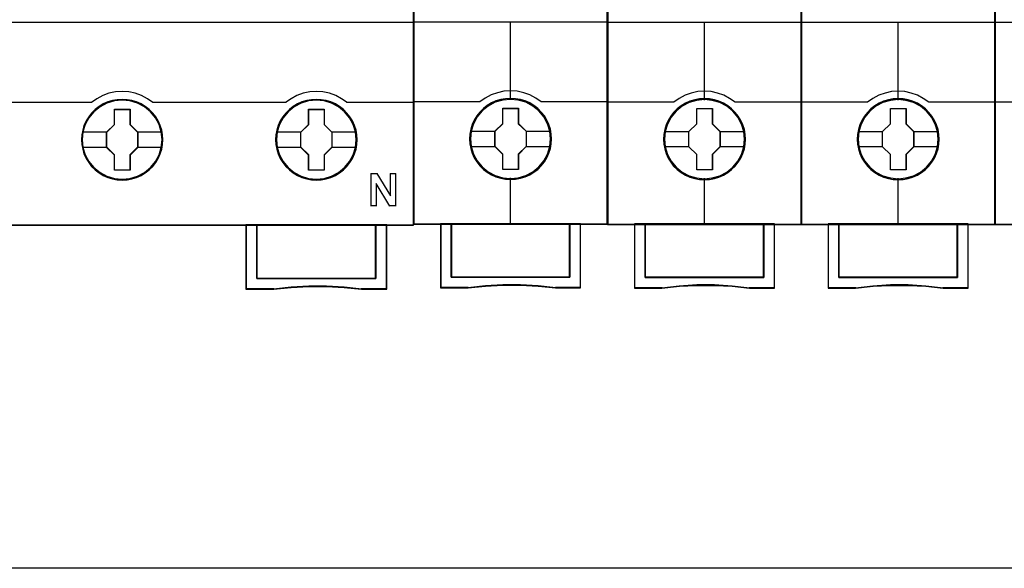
# Model space of a CAD drawing. Header units: millimetres. Extents: x 203 to 3426, y 719 to 2381.
# Tile 18 of 185: x 2520 to 2530, y 1078 to 1083. Entities that reach past the tile are written whole.
import ezdxf

# ---------------------------------------------------------------- set-up
doc = ezdxf.new("R2010")
doc.units = ezdxf.units.MM
doc.layers.add('45', color=7, linetype='Continuous')
doc.layers.add('E_Legrand_obudowy', color=7, linetype='Continuous')

# ---------------------------------------------------------------- blocks, each defined once
blk = doc.blocks.new('XL3 160 wnękowa 6x24M')
at = {"layer": 'E_Legrand_obudowy'}
blk.add_lwpolyline([(256.553, -721.825), (-257.679, -721.825)], dxfattribs=at)
blk = doc.blocks.new('P304 TX3')
at = {"layer": '45', "color": 139}
for points in [[(72.05327, 41.032708), (-0.0215, 41.032708), (-0.0215, -41.032709), (72.05327, -41.032709), (72.05327, 41.032708)], [(72.05327, 41.032708), (-0.0215, 41.032708), (-0.0215, -41.032709), (72.05327, -41.032709), (72.05327, 41.032708)], [(72.03177, 41.011153), (0, 41.011153), (0, -41.011153), (72.03177, -41.011153), (72.03177, 41.011153)], [(48.729481, -33.112927), (48.656651, -32.393663), (48.449366, -31.707597), (48.102023, -31.071325), (47.637031, -30.518045), (47.082402, -30.064356), (46.438136, -29.726855), (45.74345, -29.516609), (45.020752, -29.450215), (44.298054, -29.516609), (43.597765, -29.726855), (42.964704, -30.064356), (42.398871, -30.518045), (41.933879, -31.071325), (41.592138, -31.707597), (41.384852, -32.393663), (41.312022, -33.112927), (41.384852, -33.821125), (41.592138, -34.512725), (41.933879, -35.143464), (42.398871, -35.696744), (42.964704, -36.150433), (43.597765, -36.487934), (44.298054, -36.69818), (45.020752, -36.770107), (45.74345, -36.69818), (46.438136, -36.487934), (47.082402, -36.150433), (47.637031, -35.696744), (48.102023, -35.143464), (48.449366, -34.512725), (48.656651, -33.821125), (48.729481, -33.112927)], [(48.724106, -33.107466), (48.651272, -32.388217), (48.443974, -31.707696), (48.102212, -31.071437), (47.642794, -30.512635), (47.076926, -30.058955), (46.438223, -29.721461), (45.737892, -29.511218), (45.015149, -29.444826), (44.292407, -29.511218), (43.60328, -29.721461), (42.958975, -30.058955), (42.39871, -30.512635), (41.939292, -31.071437), (41.59753, -31.707696), (41.384629, -32.388217), (41.317397, -33.107466), (41.384629, -33.821183), (41.59753, -34.507237), (41.939292, -35.137963), (42.39871, -35.691232), (42.958975, -36.144913), (43.60328, -36.48794), (44.292407, -36.698182), (45.015149, -36.770107), (45.737892, -36.698182), (46.438223, -36.48794), (47.076926, -36.144913), (47.642794, -35.691232), (48.102212, -35.137963), (48.443974, -34.507237), (48.651272, -33.821183), (48.724106, -33.107466)], [(66.735632, -33.107466), (66.6628, -32.388217), (66.455508, -31.707696), (66.113757, -31.071437), (65.654353, -30.512635), (65.088502, -30.058955), (64.444217, -29.721461), (63.749509, -29.511218), (63.026789, -29.444826), (62.304069, -29.511218), (61.614963, -29.721461), (60.970678, -30.058955), (60.41043, -30.512635), (59.951026, -31.071437), (59.609275, -31.707696), (59.390778, -32.388217), (59.323548, -33.107466), (59.390778, -33.821183), (59.609275, -34.507237), (59.951026, -35.137963), (60.41043, -35.691232), (60.970678, -36.144913), (61.614963, -36.48794), (62.304069, -36.698182), (63.026789, -36.770107), (63.749509, -36.698182), (64.444217, -36.48794), (65.088502, -36.144913), (65.654353, -35.691232), (66.113757, -35.137963), (66.455508, -34.507237), (66.6628, -33.821183), (66.735632, -33.107466)], [(66.735632, -33.112927), (66.6628, -32.393663), (66.455508, -31.707597), (66.113757, -31.071325), (65.648751, -30.518045), (65.094105, -30.064356), (64.449819, -29.726855), (63.749509, -29.516609), (63.032391, -29.450215), (62.309671, -29.516609), (61.609361, -29.726855), (60.97628, -30.064356), (60.41043, -30.518045), (59.945424, -31.071325), (59.603672, -31.707597), (59.39638, -32.393663), (59.323548, -33.112927), (59.39638, -33.821125), (59.603672, -34.512725), (59.945424, -35.143464), (60.41043, -35.696744), (60.97628, -36.150433), (61.609361, -36.487934), (62.309671, -36.69818), (63.032391, -36.770107), (63.749509, -36.69818), (64.449819, -36.487934), (65.094105, -36.150433), (65.648751, -35.696744), (66.113757, -35.143464), (66.455508, -34.512725), (66.6628, -33.821125), (66.735632, -33.112927)]]:
    blk.add_lwpolyline(points, close=True, dxfattribs=at)
for points in [[(-0.0215, -22.218342), (72.05327, -22.218342)], [(47.873069, -29.669363), (47.367896, -29.313597), (46.823432, -29.020951), (46.234063, -28.808639), (45.633469, -28.6824), (45.016035, -28.636494), (44.404214, -28.6824), (43.798006, -28.808639), (43.219863, -29.020951), (42.675399, -29.313597), (42.170226, -29.669363)], [(65.877429, -29.669363), (65.377848, -29.313597), (64.827747, -29.020951), (64.243967, -28.808639), (63.643347, -28.6824), (63.025888, -28.636494), (62.414041, -28.6824), (61.807808, -28.808639), (61.229641, -29.020951), (60.685154, -29.313597), (60.17996, -29.669363)], [(29.818544, -29.626252), (42.215017, -29.626252)], [(47.828278, -29.626252), (54.04891, -29.626252)], [(54.004119, -29.626252), (60.224751, -29.626252)], [(65.832637, -29.626252), (72.05327, -29.626252)], [(68.072208, -36.247386), (68.672413, -36.247386)], [(68.072208, -36.247386), (68.072208, -39.256175)], [(68.629414, -36.247386), (69.914031, -38.327492)], [(69.871032, -36.247386), (70.415695, -36.247386)], [(69.871032, -36.247386), (69.871032, -38.327492)], [(70.370904, -36.247386), (70.370904, -39.256175)], [(68.57208, -37.167087), (68.57208, -39.256175)], [(69.853115, -39.256175), (68.57208, -37.167087)], [(68.072208, -39.213064), (68.616872, -39.213064)], [(69.810115, -39.213064), (70.415695, -39.213064)], [(56.505272, -40.989598), (56.505272, -46.967659)], [(63.048403, -40.989598), (56.505272, -40.989598)], [(57.501433, -40.989598), (57.501433, -45.983291)], [(68.511164, -45.983291), (68.511164, -40.989598)], [(69.514492, -40.989598), (69.514492, -46.967659)], [(57.501433, -45.938383), (68.555956, -45.938383)], [(59.099591, -46.922752), (56.505272, -46.922752)], [(67.235505, -46.967659), (65.611682, -46.767919), (63.965462, -46.671271), (62.319242, -46.671271), (60.689821, -46.767919), (59.0548, -46.967659)], [(69.557492, -46.922752), (67.192505, -46.922752)]]:
    blk.add_lwpolyline(points, dxfattribs=at)
at = {"layer": '45', "color": 7}
for points in [[(48.797564, -33.118244), (48.775156, -32.670105), (48.702329, -32.221966), (48.551073, -31.790425), (48.371806, -31.375481), (48.136519, -30.988201), (47.856415, -30.639648), (47.525892, -30.318758), (47.161756, -30.042129), (46.792019, -29.798696), (46.360659, -29.616121), (45.929298, -29.488871), (45.47553, -29.405882), (45.021761, -29.383752), (44.567993, -29.405882), (44.125428, -29.488871), (43.677262, -29.616121), (43.262708, -29.798696), (42.876164, -30.042129), (42.517631, -30.318758), (42.181506, -30.639648), (41.918208, -30.988201), (41.677318, -31.375481), (41.475643, -31.790425), (41.358, -32.221966), (41.268366, -32.670105), (41.240356, -33.118244), (41.268366, -33.566383), (41.358, -34.003457), (41.475643, -34.434998), (41.677318, -34.844409), (41.918208, -35.237223), (42.181506, -35.59684), (42.517631, -35.91773), (42.876164, -36.194359), (43.262708, -36.421195), (43.677262, -36.60377), (44.125428, -36.742085), (44.567993, -36.830606), (45.021761, -36.852736), (45.47553, -36.830606), (45.929298, -36.742085), (46.360659, -36.60377), (46.792019, -36.421195), (47.161756, -36.194359), (47.525892, -35.91773), (47.856415, -35.59684), (48.136519, -35.237223), (48.371806, -34.844409), (48.551073, -34.434998), (48.702329, -34.003457), (48.775156, -33.566383), (48.797564, -33.118244)], [(48.797564, -33.118244), (48.775156, -32.670105), (48.702329, -32.221966), (48.551073, -31.790425), (48.371806, -31.375481), (48.136519, -30.988201), (47.856415, -30.639648), (47.525892, -30.318758), (47.161756, -30.042129), (46.792019, -29.798696), (46.360659, -29.616121), (45.929298, -29.488871), (45.47553, -29.405882), (45.021761, -29.383752), (44.567993, -29.405882), (44.125428, -29.488871), (43.677262, -29.616121), (43.262708, -29.798696), (42.876164, -30.042129), (42.517631, -30.318758), (42.181506, -30.639648), (41.918208, -30.988201), (41.677318, -31.375481), (41.475643, -31.790425), (41.358, -32.221966), (41.268366, -32.670105), (41.240356, -33.118244), (41.268366, -33.566383), (41.358, -34.003457), (41.475643, -34.434998), (41.677318, -34.844409), (41.918208, -35.237223), (42.181506, -35.59684), (42.517631, -35.91773), (42.876164, -36.194359), (43.262708, -36.421195), (43.677262, -36.60377), (44.125428, -36.742085), (44.567993, -36.830606), (45.021761, -36.852736), (45.47553, -36.830606), (45.929298, -36.742085), (46.360659, -36.60377), (46.792019, -36.421195), (47.161756, -36.194359), (47.525892, -35.91773), (47.856415, -35.59684), (48.136519, -35.237223), (48.371806, -34.844409), (48.551073, -34.434998), (48.702329, -34.003457), (48.775156, -33.566383), (48.797564, -33.118244)], [(48.776065, -33.118244), (48.753784, -32.672692), (48.681371, -32.227139), (48.530975, -31.798089), (48.352729, -31.38554), (48.11878, -31.000495), (47.84027, -30.653954), (47.511628, -30.334917), (47.149564, -30.059885), (46.781931, -29.817856), (46.353025, -29.636335), (45.924119, -29.50982), (45.472932, -29.42731), (45.021745, -29.405308), (44.570559, -29.42731), (44.130512, -29.50982), (43.684896, -29.636335), (43.2727, -29.817856), (42.888356, -30.059885), (42.531863, -30.334917), (42.197651, -30.653954), (41.935851, -31.000495), (41.696332, -31.38554), (41.495805, -31.798089), (41.37883, -32.227139), (41.289707, -32.672692), (41.261856, -33.118244), (41.289707, -33.563797), (41.37883, -33.998348), (41.495805, -34.427398), (41.696332, -34.834446), (41.935851, -35.224992), (42.197651, -35.582534), (42.531863, -35.901571), (42.888356, -36.176604), (43.2727, -36.40213), (43.684896, -36.583652), (44.130512, -36.721168), (44.570559, -36.809178), (45.021745, -36.831181), (45.472932, -36.809178), (45.924119, -36.721168), (46.353025, -36.583652), (46.781931, -36.40213), (47.149564, -36.176604), (47.511628, -35.901571), (47.84027, -35.582534), (48.11878, -35.224992), (48.352729, -34.834446), (48.530975, -34.427398), (48.681371, -33.998348), (48.753784, -33.563797), (48.776065, -33.118244)], [(66.807299, -33.118244), (66.78489, -32.670105), (66.712063, -32.221966), (66.555205, -31.790425), (66.375938, -31.375481), (66.146253, -30.988201), (65.866149, -30.639648), (65.535626, -30.318758), (65.171491, -30.042129), (64.801753, -29.798696), (64.370393, -29.616121), (63.939033, -29.488871), (63.485264, -29.405882), (63.031495, -29.383752), (62.577727, -29.405882), (62.135162, -29.488871), (61.686996, -29.616121), (61.272442, -29.798696), (60.885898, -30.042129), (60.527365, -30.318758), (60.19124, -30.639648), (59.927942, -30.988201), (59.68145, -31.375481), (59.485378, -31.790425), (59.367734, -32.221966), (59.278101, -32.670105), (59.25009, -33.118244), (59.278101, -33.566383), (59.367734, -34.003457), (59.485378, -34.434998), (59.68145, -34.844409), (59.927942, -35.237223), (60.19124, -35.59684), (60.527365, -35.91773), (60.885898, -36.194359), (61.272442, -36.421195), (61.686996, -36.60377), (62.135162, -36.742085), (62.577727, -36.830606), (63.031495, -36.852736), (63.485264, -36.830606), (63.939033, -36.742085), (64.370393, -36.60377), (64.801753, -36.421195), (65.171491, -36.194359), (65.535626, -35.91773), (65.866149, -35.59684), (66.146253, -35.237223), (66.375938, -34.844409), (66.555205, -34.434998), (66.712063, -34.003457), (66.78489, -33.566383), (66.807299, -33.118244)], [(66.807299, -33.118244), (66.78489, -32.670105), (66.712063, -32.221966), (66.555205, -31.790425), (66.375938, -31.375481), (66.146253, -30.988201), (65.866149, -30.639648), (65.535626, -30.318758), (65.171491, -30.042129), (64.801753, -29.798696), (64.370393, -29.616121), (63.939033, -29.488871), (63.485264, -29.405882), (63.031495, -29.383752), (62.577727, -29.405882), (62.135162, -29.488871), (61.686996, -29.616121), (61.272442, -29.798696), (60.885898, -30.042129), (60.527365, -30.318758), (60.19124, -30.639648), (59.927942, -30.988201), (59.68145, -31.375481), (59.485378, -31.790425), (59.367734, -32.221966), (59.278101, -32.670105), (59.25009, -33.118244), (59.278101, -33.566383), (59.367734, -34.003457), (59.485378, -34.434998), (59.68145, -34.844409), (59.927942, -35.237223), (60.19124, -35.59684), (60.527365, -35.91773), (60.885898, -36.194359), (61.272442, -36.421195), (61.686996, -36.60377), (62.135162, -36.742085), (62.577727, -36.830606), (63.031495, -36.852736), (63.485264, -36.830606), (63.939033, -36.742085), (64.370393, -36.60377), (64.801753, -36.421195), (65.171491, -36.194359), (65.535626, -35.91773), (65.866149, -35.59684), (66.146253, -35.237223), (66.375938, -34.844409), (66.555205, -34.434998), (66.712063, -34.003457), (66.78489, -33.566383), (66.807299, -33.118244)], [(66.785799, -33.118244), (66.763518, -32.672692), (66.691105, -32.227139), (66.535139, -31.798089), (66.356893, -31.38554), (66.128514, -31.000495), (65.850004, -30.653954), (65.521362, -30.334917), (65.159298, -30.059885), (64.791665, -29.817856), (64.362759, -29.636335), (63.933853, -29.50982), (63.482666, -29.42731), (63.031479, -29.405308), (62.580293, -29.42731), (62.140246, -29.50982), (61.69463, -29.636335), (61.282435, -29.817856), (60.89809, -30.059885), (60.541597, -30.334917), (60.207385, -30.653954), (59.945585, -31.000495), (59.700496, -31.38554), (59.505539, -31.798089), (59.388564, -32.227139), (59.299441, -32.672692), (59.27159, -33.118244), (59.299441, -33.563797), (59.388564, -33.998348), (59.505539, -34.427398), (59.700496, -34.834446), (59.945585, -35.224992), (60.207385, -35.582534), (60.541597, -35.901571), (60.89809, -36.176604), (61.282435, -36.40213), (61.69463, -36.583652), (62.140246, -36.721168), (62.580293, -36.809178), (63.031479, -36.831181), (63.482666, -36.809178), (63.933853, -36.721168), (64.362759, -36.583652), (64.791665, -36.40213), (65.159298, -36.176604), (65.521362, -35.901571), (65.850004, -35.582534), (66.128514, -35.224992), (66.356893, -34.834446), (66.535139, -34.427398), (66.691105, -33.998348), (66.763518, -33.563797), (66.785799, -33.118244)], [(44.308232, -30.280102), (45.750236, -30.280102), (45.750236, -31.69925), (46.468411, -32.403281), (46.468411, -33.822429), (45.750236, -34.537547), (45.750236, -35.945608), (44.308232, -35.945608), (44.308232, -34.537547), (43.573093, -33.822429), (43.573093, -32.403281), (44.308232, -31.69925), (44.308232, -30.280102)], [(44.308232, -30.280102), (45.750236, -30.280102), (45.750236, -30.280102), (45.750236, -31.69925), (45.750236, -31.69925), (46.468411, -32.403281), (46.468411, -32.403281), (46.468411, -33.822429), (46.468411, -33.822429), (45.750236, -34.537547), (45.750236, -34.537547), (45.750236, -35.945608), (45.750236, -35.945608), (44.308232, -35.945608), (44.308232, -35.945608), (44.308232, -34.537547), (44.308232, -34.537547), (43.573093, -33.822429), (43.573093, -33.822429), (43.573093, -32.403281), (43.573093, -32.403281), (44.308232, -31.69925), (44.308232, -31.69925), (44.308232, -30.280102), (44.308232, -30.280102)], [(44.318814, -30.301658), (45.739402, -30.301658), (45.739402, -31.710007), (46.446911, -32.408681), (46.446911, -33.81703), (45.739402, -34.526706), (45.739402, -35.924053), (44.318814, -35.924053), (44.318814, -34.526706), (43.594593, -33.81703), (43.594593, -32.408681), (44.318814, -31.710007), (44.318814, -30.301658)], [(62.318421, -30.280102), (63.761318, -30.280102), (63.761318, -31.69925), (64.479936, -32.403281), (64.479936, -33.822429), (63.761318, -34.537547), (63.761318, -35.945608), (62.318421, -35.945608), (62.318421, -34.537547), (61.582827, -33.822429), (61.582827, -32.403281), (62.318421, -31.69925), (62.318421, -30.280102)], [(62.318421, -30.280102), (63.761318, -30.280102), (63.761318, -30.280102), (63.761318, -31.69925), (63.761318, -31.69925), (64.479936, -32.403281), (64.479936, -32.403281), (64.479936, -33.822429), (64.479936, -33.822429), (63.761318, -34.537547), (63.761318, -34.537547), (63.761318, -35.945608), (63.761318, -35.945608), (62.318421, -35.945608), (62.318421, -35.945608), (62.318421, -34.537547), (62.318421, -34.537547), (61.582827, -33.822429), (61.582827, -33.822429), (61.582827, -32.403281), (61.582827, -32.403281), (62.318421, -31.69925), (62.318421, -31.69925), (62.318421, -30.280102), (62.318421, -30.280102)], [(62.329003, -30.301658), (63.750484, -30.301658), (63.750484, -31.710007), (64.458436, -32.408681), (64.458436, -33.81703), (63.750484, -34.526706), (63.750484, -35.924053), (62.329003, -35.924053), (62.329003, -34.526706), (61.604327, -33.81703), (61.604327, -32.408681), (62.329003, -31.710007), (62.329003, -30.301658)], [(68.551756, -45.975932), (57.505421, -45.975932), (57.505421, -40.989598), (56.505272, -40.989598), (56.505272, -46.967659), (59.064312, -46.967659), (60.695839, -46.795907), (62.321779, -46.712802), (63.964481, -46.712802), (65.607184, -46.795907), (67.227536, -46.967659), (69.557492, -46.967659), (69.557492, -40.989598), (68.551756, -40.989598), (68.551756, -45.975932)], [(57.501433, -40.989598), (57.501433, -45.983291), (68.555956, -45.983291), (68.555956, -40.989598), (63.025899, -40.989598), (57.501433, -40.989598)]]:
    blk.add_lwpolyline(points, close=True, dxfattribs=at)
for points in [[(41.312022, -32.387153), (43.617885, -32.387153)], [(46.425411, -32.387153), (48.729481, -32.387153)], [(59.316381, -32.387153), (61.627619, -32.387153)], [(64.435145, -32.387153), (66.735632, -32.387153)], [(41.312022, -33.795446), (43.617885, -33.795446)], [(46.425411, -33.795446), (48.729481, -33.795446)], [(59.316381, -33.795446), (61.627619, -33.795446)], [(64.435145, -33.795446), (66.735632, -33.795446)]]:
    blk.add_lwpolyline(points, dxfattribs=at)
at = {"layer": '45', "color": 59}
for points in [[(68.551756, -45.975932), (57.505421, -45.975932), (57.505421, -40.989598), (56.505272, -40.989598), (56.505272, -46.967659), (59.064312, -46.967659), (60.695839, -46.795907), (62.321779, -46.712802), (63.964481, -46.712802), (65.607184, -46.795907), (67.227536, -46.967659), (69.557492, -46.967659), (69.557492, -40.989598), (68.551756, -40.989598), (68.551756, -45.975932)], [(68.535223, -45.961231), (57.523763, -45.961231), (57.523763, -41.009357), (56.526772, -41.009357), (56.526772, -46.946103), (59.077732, -46.946103), (60.704109, -46.775539), (62.324915, -46.693008), (63.962431, -46.693008), (65.599947, -46.775539), (67.215184, -46.946103), (69.537783, -46.946103), (69.537783, -41.009357), (68.535223, -41.009357), (68.535223, -45.961231)], [(57.501433, -40.989598), (57.501433, -45.983291), (68.555956, -45.983291), (68.555956, -40.989598), (63.025899, -40.989598), (57.501433, -40.989598)], [(57.522933, -41.009357), (57.522933, -45.961735), (68.534456, -45.961735), (68.534456, -41.009357), (63.025909, -41.009357), (57.522933, -41.009357)]]:
    blk.add_lwpolyline(points, close=True, dxfattribs=at)
blk = doc.blocks.new('S301 TX3')
at = {"layer": '45', "color": 7}
for points in [[(17.986, 40.875), (0, 40.875), (0, -40.875), (17.986, -40.875), (17.986, 40.875)], [(12.794, -32.987), (12.772, -32.536), (12.699, -32.084), (12.543, -31.649), (12.364, -31.236), (12.13, -30.84), (11.845, -30.493), (11.516, -30.174), (11.148, -29.893), (10.774, -29.65), (10.338, -29.463), (9.909, -29.337), (9.451, -29.254), (8.993, -29.226), (8.536, -29.254), (8.089, -29.337), (7.637, -29.463), (7.224, -29.65), (6.833, -29.893), (6.471, -30.174), (6.136, -30.493), (5.868, -30.84), (5.622, -31.236), (5.427, -31.649), (5.304, -32.084), (5.215, -32.536), (5.187, -32.987), (5.215, -33.439), (5.304, -33.874), (5.427, -34.309), (5.622, -34.722), (5.868, -35.118), (6.136, -35.476), (6.471, -35.801), (6.833, -36.076), (7.224, -36.307), (7.637, -36.495), (8.089, -36.627), (8.536, -36.72), (8.993, -36.742), (9.451, -36.72), (9.909, -36.627), (10.338, -36.495), (10.774, -36.307), (11.148, -36.076), (11.516, -35.801), (11.845, -35.476), (12.13, -35.118), (12.364, -34.722), (12.543, -34.309), (12.699, -33.874), (12.772, -33.439), (12.794, -32.987)], [(12.794, -32.987), (12.772, -32.536), (12.699, -32.084), (12.543, -31.649), (12.364, -31.236), (12.13, -30.84), (11.845, -30.493), (11.516, -30.174), (11.148, -29.893), (10.774, -29.65), (10.338, -29.463), (9.909, -29.337), (9.451, -29.254), (8.993, -29.226), (8.536, -29.254), (8.089, -29.337), (7.637, -29.463), (7.224, -29.65), (6.833, -29.893), (6.471, -30.174), (6.136, -30.493), (5.868, -30.84), (5.622, -31.236), (5.427, -31.649), (5.304, -32.084), (5.215, -32.536), (5.187, -32.987), (5.215, -33.439), (5.304, -33.874), (5.427, -34.309), (5.622, -34.722), (5.868, -35.118), (6.136, -35.476), (6.471, -35.801), (6.833, -36.076), (7.224, -36.307), (7.637, -36.495), (8.089, -36.627), (8.536, -36.72), (8.993, -36.742), (9.451, -36.72), (9.909, -36.627), (10.338, -36.495), (10.774, -36.307), (11.148, -36.076), (11.516, -35.801), (11.845, -35.476), (12.13, -35.118), (12.364, -34.722), (12.543, -34.309), (12.699, -33.874), (12.772, -33.439), (12.794, -32.987)], [(12.775, -32.987), (12.752, -32.538), (12.68, -32.088), (12.525, -31.656), (12.347, -31.245), (12.114, -30.85), (11.83, -30.505), (11.503, -30.187), (11.136, -29.907), (10.764, -29.666), (10.331, -29.48), (9.903, -29.354), (9.448, -29.272), (8.992, -29.244), (8.537, -29.272), (8.093, -29.354), (7.643, -29.48), (7.232, -29.666), (6.843, -29.907), (6.482, -30.187), (6.149, -30.505), (5.882, -30.85), (5.638, -31.245), (5.444, -31.656), (5.321, -32.088), (5.233, -32.538), (5.205, -32.987), (5.233, -33.436), (5.321, -33.869), (5.444, -34.302), (5.638, -34.713), (5.882, -35.108), (6.149, -35.464), (6.482, -35.787), (6.843, -36.061), (7.232, -36.291), (7.643, -36.478), (8.093, -36.609), (8.537, -36.702), (8.992, -36.724), (9.448, -36.702), (9.903, -36.609), (10.331, -36.478), (10.764, -36.291), (11.136, -36.061), (11.503, -35.787), (11.83, -35.464), (12.114, -35.108), (12.347, -34.713), (12.525, -34.302), (12.68, -33.869), (12.752, -33.436), (12.775, -32.987)], [(8.279, -30.132), (9.725, -30.132), (9.725, -31.56), (10.451, -32.266), (10.451, -33.694), (9.725, -34.411), (9.725, -35.828), (8.279, -35.828), (8.279, -34.411), (7.536, -33.694), (7.536, -32.266), (8.279, -31.56), (8.279, -30.132)], [(8.279, -30.132), (9.725, -30.132), (9.725, -30.132), (9.725, -31.56), (9.725, -31.56), (10.451, -32.266), (10.451, -32.266), (10.451, -33.694), (10.451, -33.694), (9.725, -34.411), (9.725, -34.411), (9.725, -35.828), (9.725, -35.828), (8.279, -35.828), (8.279, -35.828), (8.279, -34.411), (8.279, -34.411), (7.536, -33.694), (7.536, -33.694), (7.536, -32.266), (7.536, -32.266), (8.279, -31.56), (8.279, -31.56), (8.279, -30.132), (8.279, -30.132)], [(8.287, -30.15), (9.714, -30.15), (9.714, -31.569), (10.431, -32.27), (10.431, -33.69), (9.714, -34.402), (9.714, -35.81), (8.287, -35.81), (8.287, -34.402), (7.554, -33.69), (7.554, -32.27), (8.287, -31.569), (8.287, -30.15)], [(14.495, -40.835), (14.495, -45.787), (3.489, -45.787), (3.489, -40.835), (2.492, -40.835), (2.492, -46.785), (5.038, -46.785), (6.659, -46.609), (8.291, -46.52), (9.923, -46.52), (11.555, -46.609), (13.181, -46.785), (15.492, -46.785), (15.492, -40.835), (14.495, -40.835)], [(8.987, -40.835), (3.487, -40.835), (3.487, -45.794), (14.498, -45.794), (14.498, -40.835), (8.987, -40.835)], [(14.498, -45.794), (14.498, -40.835), (8.987, -40.835), (3.487, -40.835), (3.487, -45.794), (14.498, -45.794)]]:
    blk.add_lwpolyline(points, close=True, dxfattribs=at)
at = {"layer": '45', "color": 139}
for points in [[(17.986, 40.875), (0, 40.875), (0, -40.875), (17.986, -40.875), (17.986, 40.875)], [(12.705, -32.977), (12.632, -32.256), (12.426, -31.573), (12.079, -30.939), (11.622, -30.383), (11.058, -29.931), (10.41, -29.59), (9.712, -29.381), (8.987, -29.314), (8.267, -29.381), (7.574, -29.59), (6.927, -29.931), (6.363, -30.383), (5.905, -30.939), (5.559, -31.573), (5.347, -32.256), (5.28, -32.977), (5.347, -33.693), (5.559, -34.382), (5.905, -35.01), (6.363, -35.566), (6.927, -36.023), (7.574, -36.359), (8.267, -36.574), (8.987, -36.645), (9.712, -36.574), (10.41, -36.359), (11.058, -36.023), (11.622, -35.566), (12.079, -35.01), (12.426, -34.382), (12.632, -33.693), (12.705, -32.977)]]:
    blk.add_lwpolyline(points, close=True, dxfattribs=at)
at = {"layer": '45', "color": 59}
for points in [[(17.967, 40.857), (0.018, 40.857), (0.018, -40.855), (17.967, -40.855), (17.967, 40.857)], [(14.495, -40.835), (14.495, -45.787), (3.489, -45.787), (3.489, -40.835), (2.492, -40.835), (2.492, -46.785), (5.038, -46.785), (6.659, -46.609), (8.291, -46.52), (9.923, -46.52), (11.555, -46.609), (13.181, -46.785), (15.492, -46.785), (15.492, -40.835), (14.495, -40.835)], [(14.48, -40.855), (14.48, -45.775), (3.506, -45.775), (3.506, -40.855), (2.512, -40.855), (2.512, -46.767), (5.05, -46.767), (6.666, -46.592), (8.293, -46.504), (9.921, -46.504), (11.548, -46.592), (13.17, -46.767), (15.475, -46.767), (15.475, -40.855), (14.48, -40.855)], [(8.987, -40.835), (3.487, -40.835), (3.487, -45.794), (14.498, -45.794), (14.498, -40.835), (8.987, -40.835)], [(14.498, -45.794), (14.498, -40.835), (8.987, -40.835), (3.487, -40.835), (3.487, -45.794), (14.498, -45.794)], [(8.987, -40.855), (3.504, -40.855), (3.504, -45.776), (14.48, -45.776), (14.48, -40.855), (8.987, -40.855)]]:
    blk.add_lwpolyline(points, close=True, dxfattribs=at)
at = {"layer": '45', "color": 139}
for points in [[(0, -22.133), (17.986, -22.133)], [(8.967, -22.133), (8.967, -29.358)], [(11.839, -29.55), (11.325, -29.197), (10.788, -28.907), (10.212, -28.702), (9.603, -28.571), (8.988, -28.531), (8.384, -28.571), (7.774, -28.702), (7.198, -28.907), (6.65, -29.197), (6.147, -29.55)], [(0, -29.512), (6.185, -29.512)], [(11.8, -29.512), (17.986, -29.512)], [(8.967, -36.6), (8.967, -40.875)], [(2.492, -40.835), (2.492, -46.785)], [(3.487, -40.835), (3.487, -45.794)], [(14.46, -45.794), (14.46, -40.835)], [(15.453, -40.835), (15.453, -46.785)], [(3.487, -45.756), (14.498, -45.756)], [(13.188, -46.785), (11.559, -46.585), (9.924, -46.485), (8.289, -46.485), (6.655, -46.585), (5.031, -46.785)], [(5.069, -46.747), (2.492, -46.747)], [(15.492, -46.747), (13.149, -46.747)]]:
    blk.add_lwpolyline(points, dxfattribs=at)
at = {"layer": '45', "color": 7}
for points in [[(5.259, -32.251), (7.573, -32.251)], [(10.411, -32.251), (12.721, -32.251)], [(5.259, -33.67), (7.573, -33.67)], [(10.411, -33.67), (12.721, -33.67)]]:
    blk.add_lwpolyline(points, dxfattribs=at)
at = {"layer": '45', "color": 140}
blk.add_lwpolyline([(14.48, -45.776), (14.48, -40.855), (8.987, -40.855), (3.504, -40.855), (3.504, -45.776), (14.48, -45.776)], close=True, dxfattribs=at)
blk = doc.blocks.new('G$CCC6CD2FA')
at = {"xscale": 0.103478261, "yscale": 0.103478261, "zscale": 0.103478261}
for name, p in [('P304 TX3', (-133.8358, 13.7568)), ('S301 TX3', (-126.3799, 13.7507)), ('S301 TX3', (-124.5187, 13.7479)), ('S301 TX3', (-122.6595, 13.7479)), ('S301 TX3', (-120.7983, 13.7479))]:
    blk.add_blockref(name, p, dxfattribs=at)
at = {"layer": 'E_Legrand_obudowy', "color": 67, "true_color": 0x727430, "xscale": 0.1, "yscale": 0.1, "zscale": 0.1}
blk.add_blockref('XL3 160 wnękowa 6x24M', (-112.1857, 78.4038), dxfattribs=at)

msp = doc.modelspace()

# ---------------------------------------------------------------- block references
msp.add_blockref('G$CCC6CD2FA', (2650.3343, 1071.6878))

doc.saveas('drawing.dxf')
